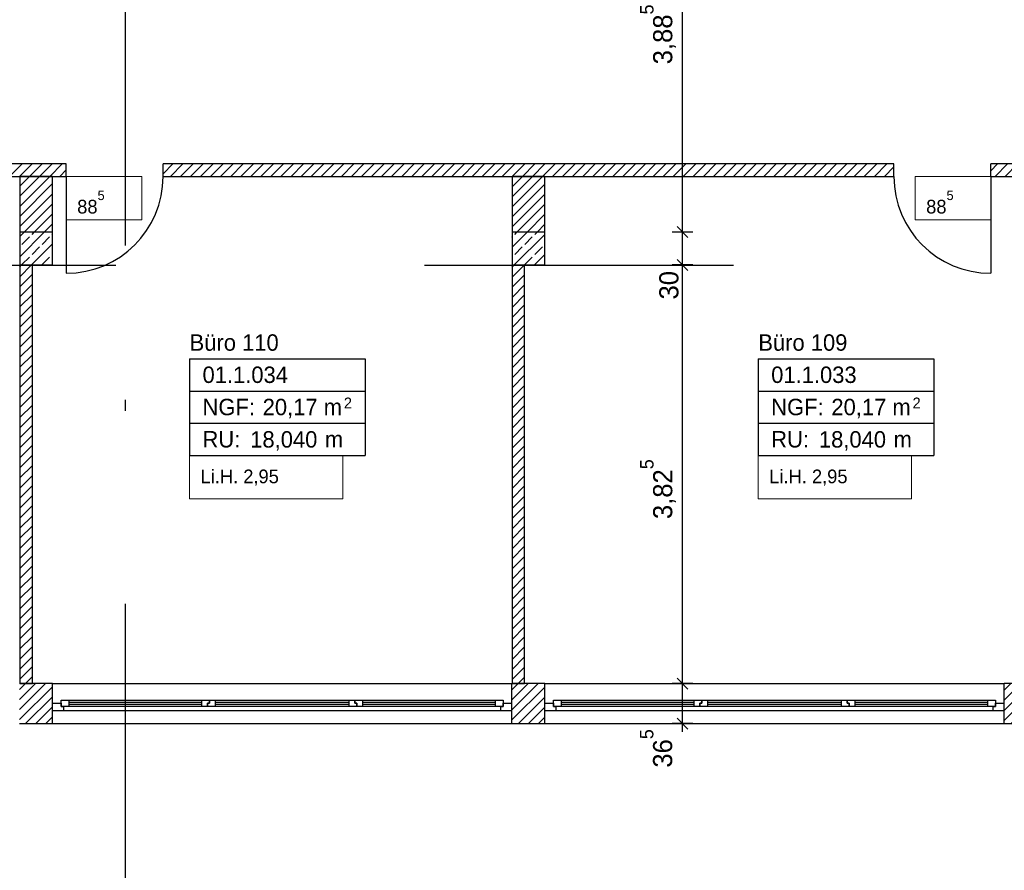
# Model space of a CAD drawing. Extents: x -28.8 to 46.3, y -5 to 85.1.
# Tile 19 of 26: x 22.7 to 31.7, y 27.4 to 35.2. Entities that reach past the tile are written whole.
import ezdxf

# ---------------------------------------------------------------- set-up
doc = ezdxf.new("R2010")
doc.units = 0
doc.header["$MEASUREMENT"] = 0
for name, pattern in [('Strichlinie', [0.005644, 0.002822, -0.002822]), ('Strichpunktlinie', [0.006703, 0.003528, -0.001764, 0, -0.001411]), ('Wipeout_Contour', [1, 0, -1])]:
    doc.linetypes.add(name, pattern=pattern)
for name, color, linetype in [('1._OG_2_0', 7, 'Continuous'), ('1._OG_2_P_BM_AUSSEN', 7, 'Continuous'), ('1._OG_2_P_ZE_BILD', 7, 'Continuous'), ('1._OG_2_P_ZE_TEXT', 7, 'Continuous'), ('1._OG_2_R_NT_INNENWAND', 7, 'Continuous'), ('1._OG_2_R_TR_AUSSENWAND', 7, 'Continuous'), ('1._OG_2_R_TR_INNENWAND', 7, 'Continuous'), ('1._OG_2_R_TR_STUETZE', 7, 'Continuous'), ('1._OG_2_R_TR_UNTERZUG', 7, 'Continuous'), ('1._OG_2_Räume', 7, 'Continuous')]:
    doc.layers.add(name, color=color, linetype=linetype)
doc.styles.add('ERSTELLTER_STIL_1', font='txt')
doc.styles.add('ERSTELLTER_STIL_2', font='txt')
pattern_1 = [(45, (0, 0), (-0.04596194, 0.04596194), [])]
pattern_2 = [(45, (0, 0), (-0.09192388, 0.09192388), []), (45, (-0.04596, 0.04596), (-0.09192388, 0.09192388), [0.0975, -0.0325])]

msp = doc.modelspace()

# ---------------------------------------------------------------- hatches: boundary and pattern name
at = {"layer": '1._OG_2_R_NT_INNENWAND', "linetype": 'Continuous', "ltscale": 1000}
h = msp.add_hatch(dxfattribs=at)
h.set_pattern_fill('MW_Kalksandstein_0002', color=256, style=0, pattern_type=2)
h.set_pattern_definition(pattern_1)
h.paths.add_polyline_path([(22.8463, 32.9512), (22.7313, 32.9512), (22.7313, 29.125), (22.8463, 29.125)], flags=0)
h = msp.add_hatch(dxfattribs=at)
h.set_pattern_fill('MW_Kalksandstein_0002', color=256, style=0, pattern_type=2)
h.set_pattern_definition(pattern_1)
h.paths.add_polyline_path([(27.3463, 32.9512), (27.2313, 32.9512), (27.2313, 29.125), (27.3463, 29.125)], flags=0)
at = {"layer": '1._OG_2_R_TR_AUSSENWAND', "linetype": 'Continuous', "ltscale": 1000}
h = msp.add_hatch(dxfattribs=at)
h.set_pattern_fill('MW_Kalksandstein_0002', color=256, style=0, pattern_type=2)
h.set_pattern_definition(pattern_1)
h.paths.add_polyline_path([(22.73, 28.875), (22.73, 28.76), (23.03, 28.76), (23.03, 28.875), (23.03, 28.945), (23.03, 29.125), (22.73, 29.125), (22.73, 28.945)], flags=0)
h = msp.add_hatch(dxfattribs=at)
h.set_pattern_fill('MW_Kalksandstein_0002', color=256, style=0, pattern_type=2)
h.set_pattern_definition(pattern_1)
h.paths.add_polyline_path([(27.23, 28.875), (27.23, 28.76), (27.53, 28.76), (27.53, 28.875), (27.53, 28.945), (27.53, 29.125), (27.23, 29.125), (27.23, 28.945)], flags=0)
h = msp.add_hatch(dxfattribs=at)
h.set_pattern_fill('MW_Kalksandstein_0002', color=256, style=0, pattern_type=2)
h.set_pattern_definition(pattern_1)
h.paths.add_polyline_path([(31.73, 28.875), (31.73, 28.76), (32.03, 28.76), (32.03, 28.875), (32.03, 28.945), (32.03, 29.125), (31.73, 29.125), (31.73, 28.945)], flags=0)
at = {"layer": '1._OG_2_R_TR_INNENWAND', "linetype": 'Continuous', "ltscale": 1000}
h = msp.add_hatch(dxfattribs=at)
h.set_pattern_fill('MW_Kalksandstein_0002', color=256, style=0, pattern_type=2)
h.set_pattern_definition(pattern_1)
h.paths.add_polyline_path([(22.6063, 33.76), (23.1563, 33.76), (23.1563, 33.875), (22.6063, 33.875)], flags=0)
h = msp.add_hatch(dxfattribs=at)
h.set_pattern_fill('MW_Kalksandstein_0002', color=256, style=0, pattern_type=2)
h.set_pattern_definition(pattern_1)
h.paths.add_polyline_path([(24.0413, 33.76), (30.7213, 33.76), (30.7213, 33.875), (24.0413, 33.875)], flags=0)
h = msp.add_hatch(dxfattribs=at)
h.set_pattern_fill('MW_Kalksandstein_0002', color=256, style=0, pattern_type=2)
h.set_pattern_definition(pattern_1)
h.paths.add_polyline_path([(31.6063, 33.76), (33.0313, 33.76), (33.0313, 33.875), (31.6063, 33.875)], flags=0)
h = msp.add_hatch(dxfattribs=at)
h.set_pattern_fill('MW_Kalksandstein_0002', color=256, style=0, pattern_type=2)
h.set_pattern_definition(pattern_1)
h.paths.add_polyline_path([(23.0313, 33.76), (22.7313, 33.76), (22.7313, 33.2512), (23.0313, 33.2512)], flags=0)
h = msp.add_hatch(dxfattribs=at)
h.set_pattern_fill('MW_Kalksandstein_0002', color=256, style=0, pattern_type=2)
h.set_pattern_definition(pattern_1)
h.paths.add_polyline_path([(27.5313, 33.76), (27.2313, 33.76), (27.2313, 33.2512), (27.5313, 33.2512)], flags=0)
at = {"layer": '1._OG_2_R_TR_STUETZE', "linetype": 'Continuous', "ltscale": 1000}
h = msp.add_hatch(dxfattribs=at)
h.set_pattern_fill('Beton__Stahlbeton_0002', color=256, style=0, pattern_type=2)
h.set_pattern_definition(pattern_2)
h.paths.add_polyline_path([(22.7313, 32.9512), (23.0313, 32.9512), (23.0313, 33.2512), (22.7313, 33.2512)], flags=0)
h = msp.add_hatch(dxfattribs=at)
h.set_pattern_fill('Beton__Stahlbeton_0002', color=256, style=0, pattern_type=2)
h.set_pattern_definition(pattern_2)
h.paths.add_polyline_path([(27.2313, 32.9512), (27.5313, 32.9512), (27.5313, 33.2512), (27.2313, 33.2512)], flags=0)

# ---------------------------------------------------------------- linework, layer by layer
at = {"layer": '1._OG_2_0', "linetype": 'Continuous', "ltscale": 1000}
for p, q in [((23.1563, 33.76), (23.1563, 33.875)), ((24.0413, 33.76), (24.0413, 33.875)), ((30.7213, 33.76), (30.7213, 33.875)), ((31.6063, 33.76), (31.6063, 33.875)), ((23.03, 28.945), (23.03, 29.125)), ((27.23, 28.945), (27.23, 29.125)), ((27.53, 28.945), (27.53, 29.125)), ((31.73, 28.945), (31.73, 29.125)), ((23.03, 28.875), (23.03, 28.945)), ((27.23, 28.875), (27.23, 28.945)), ((27.53, 28.875), (27.53, 28.945)), ((31.73, 28.875), (31.73, 28.945)), ((23.03, 28.76), (23.03, 28.875)), ((27.23, 28.76), (27.23, 28.875)), ((27.53, 28.76), (27.53, 28.875)), ((31.73, 28.76), (31.73, 28.875))]:
    msp.add_line(p, q, dxfattribs=at)
at = {"layer": '1._OG_2_P_BM_AUSSEN', "linetype": 'Continuous', "ltscale": 1000}
for p, q in [((28.7892, 33.2512), (28.7892, 37.1374)), ((28.7392, 33.3012), (28.8392, 33.2012)), ((28.8829, 33.2512), (28.6954, 33.2512)), ((28.7892, 32.9512), (28.7892, 33.2512)), ((28.8829, 32.9512), (28.6954, 32.9512)), ((28.7392, 33.0012), (28.8392, 32.9012)), ((28.7892, 29.125), (28.7892, 32.9512)), ((28.7392, 29.175), (28.8392, 29.075)), ((28.8829, 29.125), (28.6954, 29.125)), ((28.7392, 28.81), (28.8392, 28.71)), ((28.8829, 28.76), (28.6954, 28.76)), ((28.7892, 28.685), (28.7892, 28.76))]:
    msp.add_line(p, q, dxfattribs=at)
at = {"layer": '1._OG_2_P_ZE_TEXT', "color": 255, "linetype": 'Continuous', "lineweight": 18, "ltscale": 1000}
for p, q in [((23.8461, 33.76), (23.1563, 33.76)), ((23.1563, 33.76), (23.1563, 33.3636)), ((23.8461, 33.3636), (23.8461, 33.76)), ((31.6063, 33.76), (30.9165, 33.76)), ((30.9165, 33.76), (30.9165, 33.3636)), ((31.6063, 33.3636), (31.6063, 33.76)), ((23.1563, 33.3636), (23.8461, 33.3636)), ((30.9165, 33.3636), (31.6063, 33.3636)), ((25.6851, 31.2097), (24.284, 31.2097)), ((24.284, 31.2097), (24.284, 30.8133)), ((25.6851, 30.8133), (25.6851, 31.2097)), ((30.8832, 31.2097), (29.4822, 31.2097)), ((29.4822, 31.2097), (29.4822, 30.8133)), ((30.8832, 30.8133), (30.8832, 31.2097)), ((24.284, 30.8133), (25.6851, 30.8133)), ((29.4822, 30.8133), (30.8832, 30.8133))]:
    msp.add_line(p, q, dxfattribs=at)
at = {"layer": '1._OG_2_R_NT_INNENWAND', "linetype": 'Continuous', "ltscale": 1000}
for p, q in [((22.7313, 33.25), (22.7313, 29.125)), ((27.2313, 33.25), (27.2313, 29.125)), ((22.8463, 29.125), (22.8463, 32.9512)), ((27.3463, 29.125), (27.3463, 32.9512)), ((22.7313, 29.125), (22.8463, 29.125)), ((27.2313, 29.125), (27.3463, 29.125))]:
    msp.add_line(p, q, dxfattribs=at)
at = {"layer": '1._OG_2_R_TR_AUSSENWAND', "linetype": 'Continuous', "ltscale": 1000}
for p, q in [((23.03, 29.125), (22.73, 29.125)), ((23.03, 29.125), (27.23, 29.125)), ((27.53, 29.125), (27.23, 29.125)), ((27.53, 29.125), (31.73, 29.125)), ((32.03, 29.125), (31.73, 29.125)), ((22.73, 28.76), (23.03, 28.76)), ((23.03, 28.76), (27.23, 28.76)), ((27.23, 28.76), (27.53, 28.76)), ((27.53, 28.76), (31.73, 28.76)), ((31.73, 28.76), (32.03, 28.76))]:
    msp.add_line(p, q, dxfattribs=at)
at = {"layer": '1._OG_2_R_TR_INNENWAND', "linetype": 'Continuous', "ltscale": 1000}
for p, q in [((23.1563, 33.875), (22.6063, 33.875)), ((30.7213, 33.875), (24.0413, 33.875)), ((33.0313, 33.875), (31.6063, 33.875)), ((22.6063, 33.76), (23.1563, 33.76)), ((23.0313, 33.76), (22.7313, 33.76)), ((22.7313, 33.76), (22.7313, 33.25)), ((23.0313, 33.25), (23.0313, 33.76)), ((23.1563, 33.76), (23.1563, 32.875)), ((24.0413, 33.76), (30.7213, 33.76)), ((27.5313, 33.76), (27.2313, 33.76)), ((27.2313, 33.76), (27.2313, 33.25)), ((27.5313, 33.25), (27.5313, 33.76)), ((31.6063, 33.76), (33.0313, 33.76)), ((31.6063, 33.76), (31.6063, 32.875))]:
    msp.add_line(p, q, dxfattribs=at)
for centre, start, end in [((23.1563, 33.76), 270, 0), ((31.6063, 33.76), 180, 270)]:
    msp.add_arc(centre, 0.885, start, end, dxfattribs=at)
at = {"layer": '1._OG_2_R_TR_STUETZE', "linetype": 'Continuous', "ltscale": 1000}
for p, q in [((22.7313, 33.2512), (22.7313, 32.9512)), ((23.0313, 33.2512), (22.7313, 33.2512)), ((23.0313, 32.9512), (23.0313, 33.2512)), ((27.2313, 33.2512), (27.2313, 32.9512)), ((27.5313, 33.2512), (27.2313, 33.2512)), ((27.5313, 32.9512), (27.5313, 33.2512)), ((22.7313, 32.9512), (23.0313, 32.9512)), ((27.2313, 32.9512), (27.5313, 32.9512))]:
    msp.add_line(p, q, dxfattribs=at)
at = {"layer": '1._OG_2_R_TR_UNTERZUG', "linetype": 'Strichlinie', "ltscale": 1000}
msp.add_line((9.5, 32.95), (36.26, 32.95), dxfattribs=at)
at = {"layer": '1._OG_2_Räume', "linetype": 'Continuous', "ltscale": 1000}
for p, q in [((24.284, 32.0937), (24.284, 31.2097)), ((24.284, 32.0937), (25.8875, 32.0937)), ((25.8875, 32.0937), (25.8875, 31.2097)), ((29.4822, 32.0937), (29.4822, 31.2097)), ((29.4822, 32.0937), (31.0857, 32.0937)), ((31.0857, 32.0937), (31.0857, 31.2097)), ((24.284, 31.799), (25.8875, 31.799)), ((29.4822, 31.799), (31.0857, 31.799)), ((24.284, 31.5044), (25.8875, 31.5044)), ((29.4822, 31.5044), (31.0857, 31.5044)), ((24.284, 31.2097), (25.8875, 31.2097)), ((29.4822, 31.2097), (31.0857, 31.2097))]:
    msp.add_line(p, q, dxfattribs=at)

# ---------------------------------------------------------------- texts
at = {"layer": '1._OG_2_P_BM_AUSSEN', "linetype": 'Continuous', "char_height": 0.175, "attachment_point": 7, "rotation": 90, "style": 'ERSTELLTER_STIL_2'}
for s, insert in [('{3,88\\A1{\\H0.7x;\\S5^  ;}}', (28.7282, 34.7849)), ('{30}', (28.7542, 32.6356)), ('{3,82\\A1{\\H0.7x;\\S5^  ;}}', (28.7282, 30.6287)), ('{36\\A1{\\H0.7x;\\S5^  ;}}', (28.6972, 28.3568))]:
    msp.add_mtext(s, dxfattribs=dict(at, insert=insert))
at = {"layer": '1._OG_2_P_ZE_TEXT', "linetype": 'Continuous', "char_height": 0.125, "attachment_point": 1, "style": 'ERSTELLTER_STIL_2'}
for s, insert in [('{88\\A1{\\H0.7x;\\S5^  ;}}', (23.2563, 33.6314)), ('{88\\A1{\\H0.7x;\\S5^  ;}}', (31.0165, 33.6314)), ('{Li.H. 2,95}', (24.384, 31.0812)), ('{Li.H. 2,95}', (29.5822, 31.0812))]:
    msp.add_mtext(s, dxfattribs=dict(at, insert=insert))
at = {"layer": '1._OG_2_Räume', "linetype": 'Continuous'}
for s, insert, char_height, attachment_point, style in [('{Büro 110}', (24.284, 32.3172), 0.15, 1, 'ERSTELLTER_STIL_1'), ('{Büro 109}', (29.4822, 32.3172), 0.15, 1, 'ERSTELLTER_STIL_1'), ('{01.1.034 }', (24.4019, 32.0226), 0.15, 1, 'ERSTELLTER_STIL_2'), ('{01.1.033 }', (29.6, 32.0226), 0.15, 1, 'ERSTELLTER_STIL_2'), ('{NGF: }', (24.4019, 31.7279), 0.15, 1, 'ERSTELLTER_STIL_2'), ('{20,17 m}', (24.9518, 31.7279), 0.15, 1, 'ERSTELLTER_STIL_2'), ('{2}', (25.6937, 31.7393), 0.1, 1, 'ERSTELLTER_STIL_2'), ('{NGF: }', (29.6, 31.7279), 0.15, 1, 'ERSTELLTER_STIL_2'), ('{20,17 m}', (30.15, 31.7279), 0.15, 1, 'ERSTELLTER_STIL_2'), ('{2}', (30.8919, 31.7393), 0.1, 1, 'ERSTELLTER_STIL_2'), ('{RU: }', (24.4019, 31.4333), 0.15, 1, 'ERSTELLTER_STIL_2'), ('{18,040}', (24.838, 31.2542), 0.15, 7, 'ERSTELLTER_STIL_2'), ('{RU: }', (29.6, 31.4333), 0.15, 1, 'ERSTELLTER_STIL_2'), ('{18,040}', (30.0361, 31.2542), 0.15, 7, 'ERSTELLTER_STIL_2'), ('{ m}', (25.4647, 31.4333), 0.15, 1, 'ERSTELLTER_STIL_2'), ('{ m}', (30.6629, 31.4333), 0.15, 1, 'ERSTELLTER_STIL_2')]:
    msp.add_mtext(s, dxfattribs=dict(at, insert=insert, char_height=char_height, attachment_point=attachment_point, style=style))

# ---------------------------------------------------------------- wipeouts: each hides what was drawn before it
at = {"color": 254, "linetype": 'Wipeout_Contour', "lineweight": 0, "ltscale": 153.360663}
msp.add_wipeout([(23.13, 28.875), (23.13, 28.915), (27.13, 28.915), (27.13, 28.875)], dxfattribs=at).dxf.layer = '1._OG_2_R_TR_AUSSENWAND'
at = {"color": 254, "linetype": 'Wipeout_Contour', "lineweight": 0, "ltscale": 165.701916}
msp.add_wipeout([(27.63, 28.875), (27.63, 28.915), (31.63, 28.915), (31.63, 28.875)], dxfattribs=at).dxf.layer = '1._OG_2_R_TR_AUSSENWAND'

# ---------------------------------------------------------------- next in the draw order: wipeouts: each hides what was drawn before it
at = {"color": 254, "linetype": 'Wipeout_Contour', "lineweight": 0, "ltscale": 221.756253}
msp.add_wipeout([(23.03, 28.945), (23.11, 28.945), (23.11, 28.915), (23.13, 28.915), (23.13, 28.875), (23.03, 28.875)], dxfattribs=at).dxf.layer = '1._OG_2_R_TR_AUSSENWAND'
at = {"color": 254, "linetype": 'Wipeout_Contour', "lineweight": 0, "ltscale": 149.843361}
msp.add_wipeout([(23.18, 28.915), (23.18, 28.935), (24.3967, 28.935), (24.3967, 28.915)], dxfattribs=at).dxf.layer = '1._OG_2_R_TR_AUSSENWAND'
at = {"color": 254, "linetype": 'Wipeout_Contour', "lineweight": 0, "ltscale": 153.307302}
msp.add_wipeout([(24.5167, 28.915), (24.5167, 28.935), (25.7433, 28.935), (25.7433, 28.915)], dxfattribs=at).dxf.layer = '1._OG_2_R_TR_AUSSENWAND'
at = {"color": 254, "linetype": 'Wipeout_Contour', "lineweight": 0, "ltscale": 156.877744}
msp.add_wipeout([(25.8633, 28.915), (25.8633, 28.935), (27.08, 28.935), (27.08, 28.915)], dxfattribs=at).dxf.layer = '1._OG_2_R_TR_AUSSENWAND'
at = {"color": 254, "linetype": 'Wipeout_Contour', "lineweight": 0, "ltscale": 238.580317}
msp.add_wipeout([(27.23, 28.875), (27.13, 28.875), (27.13, 28.915), (27.15, 28.915), (27.15, 28.945), (27.23, 28.945)], dxfattribs=at).dxf.layer = '1._OG_2_R_TR_AUSSENWAND'
at = {"color": 254, "linetype": 'Wipeout_Contour', "lineweight": 0, "ltscale": 239.486099}
msp.add_wipeout([(27.53, 28.945), (27.61, 28.945), (27.61, 28.915), (27.63, 28.915), (27.63, 28.875), (27.53, 28.875)], dxfattribs=at).dxf.layer = '1._OG_2_R_TR_AUSSENWAND'
at = {"color": 254, "linetype": 'Wipeout_Contour', "lineweight": 0, "ltscale": 161.87075}
msp.add_wipeout([(27.68, 28.915), (27.68, 28.935), (28.8967, 28.935), (28.8967, 28.915)], dxfattribs=at).dxf.layer = '1._OG_2_R_TR_AUSSENWAND'
at = {"color": 254, "linetype": 'Wipeout_Contour', "lineweight": 0, "ltscale": 165.666544}
msp.add_wipeout([(29.0167, 28.915), (29.0167, 28.935), (30.2433, 28.935), (30.2433, 28.915)], dxfattribs=at).dxf.layer = '1._OG_2_R_TR_AUSSENWAND'
at = {"color": 254, "linetype": 'Wipeout_Contour', "lineweight": 0, "ltscale": 169.546723}
msp.add_wipeout([(30.3633, 28.915), (30.3633, 28.935), (31.58, 28.935), (31.58, 28.915)], dxfattribs=at).dxf.layer = '1._OG_2_R_TR_AUSSENWAND'
at = {"color": 254, "linetype": 'Wipeout_Contour', "lineweight": 0, "ltscale": 257.846915}
msp.add_wipeout([(31.73, 28.875), (31.63, 28.875), (31.63, 28.915), (31.65, 28.915), (31.65, 28.945), (31.73, 28.945)], dxfattribs=at).dxf.layer = '1._OG_2_R_TR_AUSSENWAND'

# ---------------------------------------------------------------- next in the draw order: linework, layer by layer
at = {"layer": '1._OG_2_R_TR_AUSSENWAND', "linetype": 'Continuous', "ltscale": 1000}
for p, q in [((23.03, 28.875), (23.03, 28.945)), ((27.23, 28.875), (27.23, 28.945)), ((27.53, 28.875), (27.53, 28.945)), ((31.73, 28.875), (31.73, 28.945))]:
    msp.add_line(p, q, dxfattribs=at)

# ---------------------------------------------------------------- next in the draw order: wipeouts: each hides what was drawn before it
at = {"color": 254, "linetype": 'Wipeout_Contour', "lineweight": 0, "ltscale": 149.966947}
msp.add_wipeout([(23.18, 28.955), (23.18, 28.975), (24.3967, 28.975), (24.3967, 28.955)], dxfattribs=at).dxf.layer = '1._OG_2_R_TR_AUSSENWAND'
at = {"color": 254, "linetype": 'Wipeout_Contour', "lineweight": 0, "ltscale": 153.428099}
msp.add_wipeout([(24.5167, 28.955), (24.5167, 28.975), (25.7433, 28.975), (25.7433, 28.955)], dxfattribs=at).dxf.layer = '1._OG_2_R_TR_AUSSENWAND'
at = {"color": 254, "linetype": 'Wipeout_Contour', "lineweight": 0, "ltscale": 156.995795}
msp.add_wipeout([(25.8633, 28.955), (25.8633, 28.975), (27.08, 28.975), (27.08, 28.955)], dxfattribs=at).dxf.layer = '1._OG_2_R_TR_AUSSENWAND'
at = {"color": 254, "linetype": 'Wipeout_Contour', "lineweight": 0, "ltscale": 161.985164}
msp.add_wipeout([(27.68, 28.955), (27.68, 28.975), (28.8967, 28.975), (28.8967, 28.955)], dxfattribs=at).dxf.layer = '1._OG_2_R_TR_AUSSENWAND'
at = {"color": 254, "linetype": 'Wipeout_Contour', "lineweight": 0, "ltscale": 165.778339}
msp.add_wipeout([(29.0167, 28.955), (29.0167, 28.975), (30.2433, 28.975), (30.2433, 28.955)], dxfattribs=at).dxf.layer = '1._OG_2_R_TR_AUSSENWAND'
at = {"color": 254, "linetype": 'Wipeout_Contour', "lineweight": 0, "ltscale": 169.655962}
msp.add_wipeout([(30.3633, 28.955), (30.3633, 28.975), (31.58, 28.975), (31.58, 28.955)], dxfattribs=at).dxf.layer = '1._OG_2_R_TR_AUSSENWAND'

# ---------------------------------------------------------------- next in the draw order: wipeouts: each hides what was drawn before it
at = {"color": 254, "linetype": 'Wipeout_Contour', "lineweight": 0, "ltscale": 148.258522}
msp.add_wipeout([(23.11, 28.915), (23.11, 28.975), (23.18, 28.975), (23.18, 28.915)], dxfattribs=at).dxf.layer = '1._OG_2_R_TR_AUSSENWAND'
at = {"color": 254, "linetype": 'Wipeout_Contour', "lineweight": 0, "ltscale": 227.026169}
msp.add_wipeout([(24.4467, 28.915), (24.3967, 28.915), (24.3967, 28.975), (24.4667, 28.975), (24.4667, 28.945), (24.4467, 28.945)], dxfattribs=at).dxf.layer = '1._OG_2_R_TR_AUSSENWAND'
at = {"color": 254, "linetype": 'Wipeout_Contour', "lineweight": 0, "ltscale": 232.307872}
msp.add_wipeout([(25.7933, 28.945), (25.8133, 28.945), (25.8133, 28.915), (25.7433, 28.915), (25.7433, 28.975), (25.7933, 28.975)], dxfattribs=at).dxf.layer = '1._OG_2_R_TR_AUSSENWAND'
at = {"color": 254, "linetype": 'Wipeout_Contour', "lineweight": 0, "ltscale": 158.660379}
msp.add_wipeout([(27.08, 28.915), (27.08, 28.975), (27.15, 28.975), (27.15, 28.915)], dxfattribs=at).dxf.layer = '1._OG_2_R_TR_AUSSENWAND'
at = {"color": 254, "linetype": 'Wipeout_Contour', "lineweight": 0, "ltscale": 160.117086}
msp.add_wipeout([(27.61, 28.915), (27.61, 28.975), (27.68, 28.975), (27.68, 28.915)], dxfattribs=at).dxf.layer = '1._OG_2_R_TR_AUSSENWAND'
at = {"color": 254, "linetype": 'Wipeout_Contour', "lineweight": 0, "ltscale": 245.284005}
msp.add_wipeout([(28.9467, 28.915), (28.8967, 28.915), (28.8967, 28.975), (28.9667, 28.975), (28.9667, 28.945), (28.9467, 28.945)], dxfattribs=at).dxf.layer = '1._OG_2_R_TR_AUSSENWAND'
at = {"color": 254, "linetype": 'Wipeout_Contour', "lineweight": 0, "ltscale": 251.050995}
msp.add_wipeout([(30.2933, 28.945), (30.3133, 28.945), (30.3133, 28.915), (30.2433, 28.915), (30.2433, 28.975), (30.2933, 28.975)], dxfattribs=at).dxf.layer = '1._OG_2_R_TR_AUSSENWAND'
at = {"color": 254, "linetype": 'Wipeout_Contour', "lineweight": 0, "ltscale": 171.469165}
msp.add_wipeout([(31.58, 28.915), (31.58, 28.975), (31.65, 28.975), (31.65, 28.915)], dxfattribs=at).dxf.layer = '1._OG_2_R_TR_AUSSENWAND'

# ---------------------------------------------------------------- next in the draw order: linework, layer by layer
at = {"layer": '1._OG_2_R_TR_AUSSENWAND', "linetype": 'Continuous', "ltscale": 1000}
for p, q in [((23.03, 28.945), (23.11, 28.945)), ((23.11, 28.915), (23.11, 28.975)), ((23.11, 28.945), (23.11, 28.915)), ((23.11, 28.915), (23.13, 28.915)), ((23.13, 28.915), (23.13, 28.875)), ((27.13, 28.875), (27.13, 28.915)), ((27.13, 28.915), (27.15, 28.915)), ((27.15, 28.975), (27.15, 28.915)), ((27.15, 28.915), (27.15, 28.945)), ((27.15, 28.945), (27.23, 28.945)), ((27.53, 28.945), (27.61, 28.945)), ((27.61, 28.915), (27.61, 28.975)), ((27.61, 28.945), (27.61, 28.915)), ((27.61, 28.915), (27.63, 28.915)), ((27.63, 28.915), (27.63, 28.875)), ((31.63, 28.875), (31.63, 28.915)), ((31.63, 28.915), (31.65, 28.915)), ((31.65, 28.975), (31.65, 28.915)), ((31.65, 28.915), (31.65, 28.945)), ((31.65, 28.945), (31.73, 28.945)), ((23.13, 28.875), (23.03, 28.875)), ((27.23, 28.875), (27.13, 28.875)), ((27.63, 28.875), (27.53, 28.875)), ((31.73, 28.875), (31.63, 28.875))]:
    msp.add_line(p, q, dxfattribs=at)

# ---------------------------------------------------------------- next in the draw order: wipeouts: each hides what was drawn before it
at = {"color": 254, "linetype": 'Wipeout_Contour', "lineweight": 0, "ltscale": 149.905146}
msp.add_wipeout([(23.18, 28.955), (24.3967, 28.955), (24.3967, 28.935), (23.18, 28.935)], dxfattribs=at).dxf.layer = '1._OG_2_R_TR_AUSSENWAND'
at = {"color": 254, "linetype": 'Wipeout_Contour', "lineweight": 0, "ltscale": 227.73421}
msp.add_wipeout([(24.4667, 28.975), (24.5167, 28.975), (24.5167, 28.915), (24.4467, 28.915), (24.4467, 28.945), (24.4667, 28.945)], dxfattribs=at).dxf.layer = '1._OG_2_R_TR_AUSSENWAND'
at = {"color": 254, "linetype": 'Wipeout_Contour', "lineweight": 0, "ltscale": 233.037938}
msp.add_wipeout([(25.8133, 28.945), (25.7933, 28.945), (25.7933, 28.975), (25.8633, 28.975), (25.8633, 28.915), (25.8133, 28.915)], dxfattribs=at).dxf.layer = '1._OG_2_R_TR_AUSSENWAND'
at = {"color": 254, "linetype": 'Wipeout_Contour', "lineweight": 0, "ltscale": 161.927948}
msp.add_wipeout([(27.68, 28.955), (28.8967, 28.955), (28.8967, 28.935), (27.68, 28.935)], dxfattribs=at).dxf.layer = '1._OG_2_R_TR_AUSSENWAND'
at = {"color": 254, "linetype": 'Wipeout_Contour', "lineweight": 0, "ltscale": 246.059903}
msp.add_wipeout([(28.9667, 28.975), (29.0167, 28.975), (29.0167, 28.915), (28.9467, 28.915), (28.9467, 28.945), (28.9667, 28.945)], dxfattribs=at).dxf.layer = '1._OG_2_R_TR_AUSSENWAND'
at = {"color": 254, "linetype": 'Wipeout_Contour', "lineweight": 0, "ltscale": 251.844373}
msp.add_wipeout([(30.3133, 28.945), (30.2933, 28.945), (30.2933, 28.975), (30.3633, 28.975), (30.3633, 28.915), (30.3133, 28.915)], dxfattribs=at).dxf.layer = '1._OG_2_R_TR_AUSSENWAND'

# ---------------------------------------------------------------- next in the draw order: linework, layer by layer
at = {"layer": '1._OG_2_P_BM_AUSSEN', "linetype": 'Continuous', "ltscale": 1000}
msp.add_line((28.7892, 28.76), (28.7892, 29.125), dxfattribs=at)
at = {"layer": '1._OG_2_P_ZE_BILD', "linetype": 'Strichpunktlinie', "ltscale": 1000}
msp.add_line((23.6986, 26.3264), (23.6986, 43.1105), dxfattribs=at)
at = {"layer": '1._OG_2_R_TR_AUSSENWAND', "linetype": 'Continuous', "ltscale": 1000}
for p, q in [((23.11, 28.975), (23.18, 28.975)), ((23.18, 28.915), (23.11, 28.915)), ((23.18, 28.975), (24.3967, 28.975)), ((23.18, 28.975), (23.18, 28.915)), ((23.18, 28.955), (24.3967, 28.955)), ((24.3967, 28.935), (23.18, 28.935)), ((24.3967, 28.915), (23.18, 28.915)), ((24.3967, 28.915), (24.3967, 28.975)), ((24.3967, 28.975), (24.4667, 28.975)), ((24.4467, 28.915), (24.3967, 28.915)), ((24.4667, 28.945), (24.4467, 28.945)), ((24.4467, 28.945), (24.4467, 28.915)), ((24.4467, 28.915), (24.4467, 28.945)), ((24.4467, 28.945), (24.4667, 28.945)), ((24.4667, 28.975), (24.4667, 28.945)), ((24.4667, 28.945), (24.4667, 28.975)), ((25.7933, 28.975), (25.7933, 28.945)), ((25.7933, 28.945), (25.7933, 28.975)), ((25.7933, 28.945), (25.8133, 28.945)), ((25.8133, 28.945), (25.7933, 28.945)), ((25.8133, 28.945), (25.8133, 28.915)), ((25.8133, 28.915), (25.8133, 28.945)), ((27.61, 28.975), (27.68, 28.975)), ((27.68, 28.915), (27.61, 28.915)), ((27.68, 28.975), (28.8967, 28.975)), ((27.68, 28.975), (27.68, 28.915)), ((27.68, 28.955), (28.8967, 28.955)), ((28.8967, 28.935), (27.68, 28.935)), ((28.8967, 28.915), (27.68, 28.915)), ((28.8967, 28.915), (28.8967, 28.975)), ((28.8967, 28.975), (28.9667, 28.975)), ((28.9467, 28.915), (28.8967, 28.915)), ((28.9667, 28.945), (28.9467, 28.945)), ((28.9467, 28.945), (28.9467, 28.915)), ((28.9467, 28.915), (28.9467, 28.945)), ((28.9467, 28.945), (28.9667, 28.945)), ((28.9667, 28.975), (28.9667, 28.945)), ((28.9667, 28.945), (28.9667, 28.975)), ((30.2933, 28.975), (30.2933, 28.945)), ((30.2933, 28.945), (30.2933, 28.975)), ((30.2933, 28.945), (30.3133, 28.945)), ((30.3133, 28.945), (30.2933, 28.945)), ((30.3133, 28.945), (30.3133, 28.915)), ((30.3133, 28.915), (30.3133, 28.945)), ((27.13, 28.875), (23.13, 28.875)), ((31.63, 28.875), (27.63, 28.875))]:
    msp.add_line(p, q, dxfattribs=at)

# ---------------------------------------------------------------- next in the draw order: wipeouts: each hides what was drawn before it
at = {"color": 254, "linetype": 'Wipeout_Contour', "lineweight": 0, "ltscale": 153.367691}
msp.add_wipeout([(24.5167, 28.955), (25.7433, 28.955), (25.7433, 28.935), (24.5167, 28.935)], dxfattribs=at).dxf.layer = '1._OG_2_R_TR_AUSSENWAND'
at = {"color": 254, "linetype": 'Wipeout_Contour', "lineweight": 0, "ltscale": 156.93676}
msp.add_wipeout([(25.8633, 28.955), (27.08, 28.955), (27.08, 28.935), (25.8633, 28.935)], dxfattribs=at).dxf.layer = '1._OG_2_R_TR_AUSSENWAND'
at = {"color": 254, "linetype": 'Wipeout_Contour', "lineweight": 0, "ltscale": 165.722432}
msp.add_wipeout([(29.0167, 28.955), (30.2433, 28.955), (30.2433, 28.935), (29.0167, 28.935)], dxfattribs=at).dxf.layer = '1._OG_2_R_TR_AUSSENWAND'
at = {"color": 254, "linetype": 'Wipeout_Contour', "lineweight": 0, "ltscale": 169.601332}
msp.add_wipeout([(30.3633, 28.955), (31.58, 28.955), (31.58, 28.935), (30.3633, 28.935)], dxfattribs=at).dxf.layer = '1._OG_2_R_TR_AUSSENWAND'

# ---------------------------------------------------------------- next in the draw order: linework, layer by layer
at = {"layer": '1._OG_2_R_TR_AUSSENWAND', "linetype": 'Continuous', "ltscale": 1000}
for p, q in [((24.5167, 28.915), (24.4467, 28.915)), ((24.4667, 28.975), (24.5167, 28.975)), ((24.5167, 28.975), (25.7433, 28.975)), ((24.5167, 28.975), (24.5167, 28.915)), ((24.5167, 28.955), (25.7433, 28.955)), ((25.7433, 28.935), (24.5167, 28.935)), ((25.7433, 28.915), (24.5167, 28.915)), ((25.7433, 28.915), (25.7433, 28.975)), ((25.7433, 28.975), (25.7933, 28.975)), ((25.8133, 28.915), (25.7433, 28.915)), ((25.7933, 28.975), (25.8633, 28.975)), ((25.8633, 28.915), (25.8133, 28.915)), ((25.8633, 28.975), (27.08, 28.975)), ((25.8633, 28.975), (25.8633, 28.915)), ((25.8633, 28.955), (27.08, 28.955)), ((27.08, 28.935), (25.8633, 28.935)), ((27.08, 28.915), (25.8633, 28.915)), ((27.08, 28.915), (27.08, 28.975)), ((27.08, 28.975), (27.15, 28.975)), ((27.15, 28.915), (27.08, 28.915)), ((29.0167, 28.915), (28.9467, 28.915)), ((28.9667, 28.975), (29.0167, 28.975)), ((29.0167, 28.975), (30.2433, 28.975)), ((29.0167, 28.975), (29.0167, 28.915)), ((29.0167, 28.955), (30.2433, 28.955)), ((30.2433, 28.935), (29.0167, 28.935)), ((30.2433, 28.915), (29.0167, 28.915)), ((30.2433, 28.915), (30.2433, 28.975)), ((30.2433, 28.975), (30.2933, 28.975)), ((30.3133, 28.915), (30.2433, 28.915)), ((30.2933, 28.975), (30.3633, 28.975)), ((30.3633, 28.915), (30.3133, 28.915)), ((30.3633, 28.975), (31.58, 28.975)), ((30.3633, 28.975), (30.3633, 28.915)), ((30.3633, 28.955), (31.58, 28.955)), ((31.58, 28.935), (30.3633, 28.935)), ((31.58, 28.915), (30.3633, 28.915)), ((31.58, 28.915), (31.58, 28.975)), ((31.58, 28.975), (31.65, 28.975)), ((31.65, 28.915), (31.58, 28.915))]:
    msp.add_line(p, q, dxfattribs=at)

doc.saveas('drawing.dxf')
